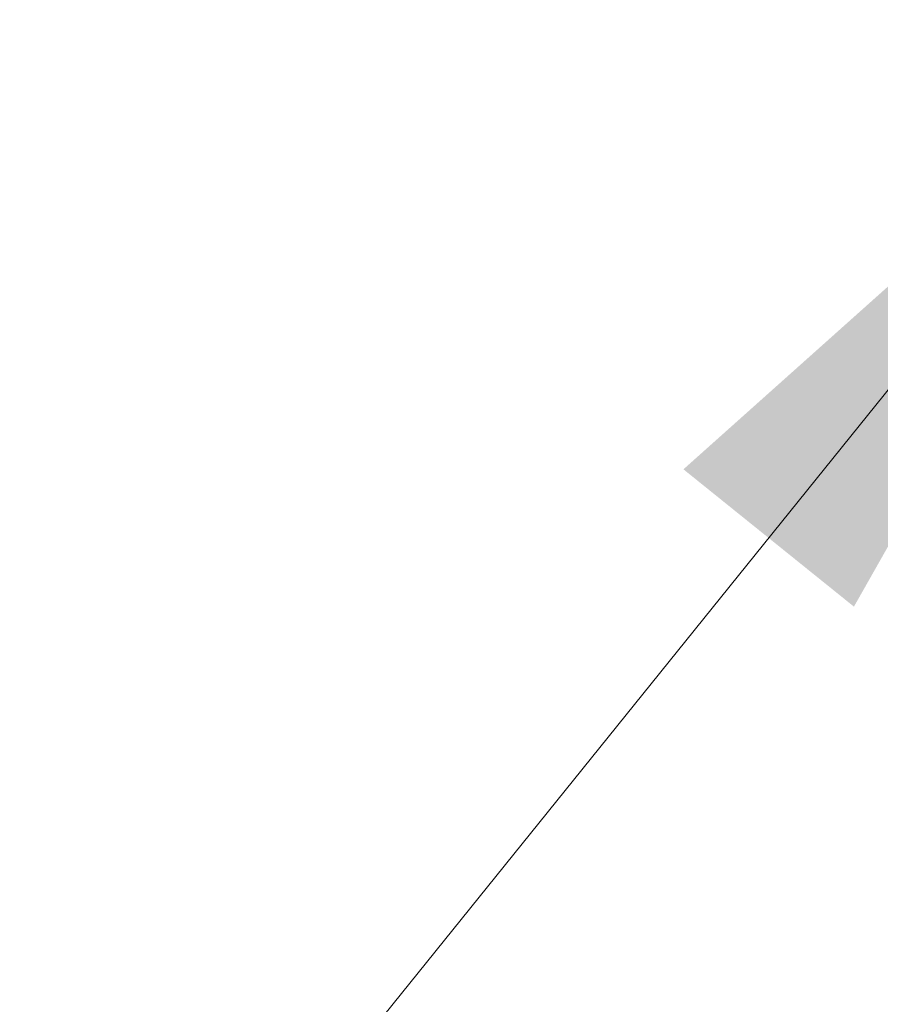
# Model space of a CAD drawing. Header units: inches. Extents: x 24 to 421, y 8 to 260.
# Tile 41 of 56: x 400.34 to 403.65, y 117.89 to 121.68. Entities that reach past the tile are written whole.
import ezdxf

# ---------------------------------------------------------------- set-up
doc = ezdxf.new("R2010")
doc.units = ezdxf.units.IN
doc.header["$LTSCALE"] = 26
doc.header["$MEASUREMENT"] = 0
doc.layers.get('0').update_dxf_attribs({"lineweight": 0})
doc.layers.add('Symbol (ANSI)', color=7, linetype='Continuous', lineweight=5)
doc.styles.add('ROMANS', font='tahoma.ttf')
doc.dimstyles.new('Default (ANSI)$7', dxfattribs={"dimscale": 26, "dimtxt": 0.07, "dimasz": 0.098425, "dimexe": 0.125, "dimexo": 0.0625, "dimgap": 0.031496, "dimtad": 0, "dimtih": 1, "dimtoh": 1, "dimrnd": 1e-08, "dimzin": 0, "dimdsep": 46, "dimtxsty": 'ROMANS', "dimblk": 'Filled-1', "dimcen": 0.09, "dimdle": 0.393701, "dimclrd": 256, "dimclre": 256, "dimclrt": 256, "dimadec": 0, "dimazin": 0, "dimtfac": 0.928571, "dimtofl": 0, "dimtmove": 0, "dimatfit": 3, "dimfxl": 1, "dimtolj": 1, "dimtzin": 0, "dimlwd": -1, "dimlwe": -1, "dimarcsym": 0})

# ---------------------------------------------------------------- blocks, each defined once
blk = doc.blocks.new('Filled-1')
at = {"color": 0}
for p, q in [((0, 0), (-1, 0.1786)), ((-1, 0.1786), (-1, -0.1786)), ((-1, 0), (0, 0)), ((-1, -0.1786), (0, 0))]:
    blk.add_line(p, q, dxfattribs=at)
at = {"color": 0, "flags": 128}
blk.add_lwpolyline([(-1, -0.1786), (0, 0), (-1, 0.1786), (-1, -0.1786)], dxfattribs=at)
at = {"color": 0}
blk.add_solid([(-1, -0.1786), (0, 0), (-1, 0.1786), (-1, -0.1786)], dxfattribs=at)

msp = doc.modelspace()

# ---------------------------------------------------------------- leaders
at = {"layer": 'Symbol (ANSI)', "annotation_type": 0, "has_hookline": 1, "hookline_direction": 1, "text_width": 19.1106}
msp.add_leader([(404.8244, 121.676), (389.8249, 103.0627), (387.2658, 103.0627)], dimstyle='Default (ANSI)$7', override={"dimtad": 0}, dxfattribs=at)

doc.saveas('drawing.dxf')
